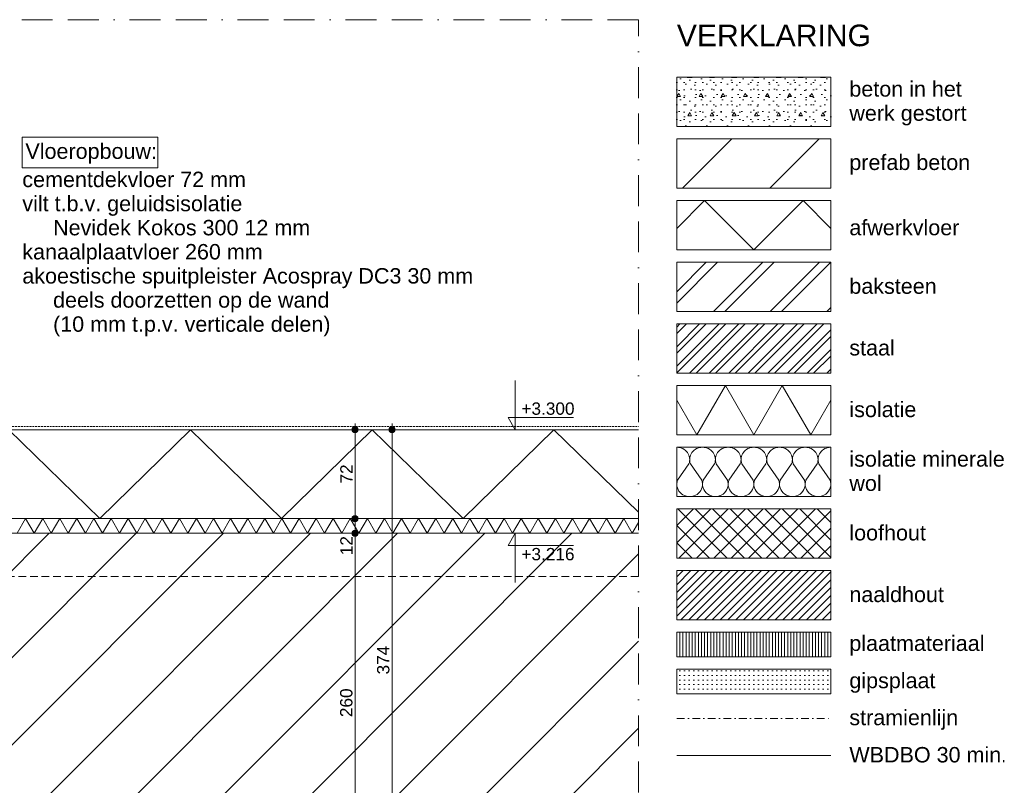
# Model space of a CAD drawing. Extents: x 75 to 2066, y 35 to 1450.
# Tile 3 of 3: x 1253 to 2052, y 829 to 1450. Entities that reach past the tile are written whole.
import ezdxf
from ezdxf.xclip import XClip

# ---------------------------------------------------------------- set-up
doc = ezdxf.new("R2010")
doc.units = 0
doc.header["$MEASUREMENT"] = 0
doc.header["$XCLIPFRAME"] = 0
for name, pattern in [('Streep-punt fijn', [62.5500011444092, 31.30000114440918, -15.625, 0, -15.62500000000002]), ('Streep-streep-punt grof', [437.5, 125, -62.5, 125, -62.5, 0, -62.5]), ('Streeplijn fijn', [11.705999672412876, 7.799999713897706, -3.905999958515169]), ('Streeplijn grof', [46.875, 31.25, -15.625])]:
    doc.linetypes.add(name, pattern=pattern)
doc.layers.add('0 2D arcering', color=7, linetype='Continuous')
doc.styles.add('GENERATED_STYLE_1', font='arial.ttf')
doc.linetypes.add('BRA - 30', pattern='A,0,[2,KLW_AC26_Plan1.Shx,S=0.5539175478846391,R=0,X=0,Y=-8.673617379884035e-19],-55,0', length=55)

# ---------------------------------------------------------------- blocks, each defined once
blk = doc.blocks.new('Drawing_1_1', base_point=(915.0000308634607, 742.5000418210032))
at = {"layer": '0 2D arcering', "linetype": 'Continuous', "lineweight": 0, "true_color": 0x000000}
for points in [[(1522.500030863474, 1117.500041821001), (1522.690332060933, 1116.543333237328), (1523.232263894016, 1115.732274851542), (1524.043322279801, 1115.190343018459), (1525.000030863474, 1115.000041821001), (1525.956739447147, 1115.190343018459), (1526.767797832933, 1115.732274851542), (1527.309729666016, 1116.543333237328), (1527.500030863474, 1117.500041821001), (1527.309729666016, 1118.456750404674), (1526.767797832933, 1119.267808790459), (1525.956739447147, 1119.809740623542), (1525.000030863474, 1120.000041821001), (1524.043322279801, 1119.809740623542), (1523.232263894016, 1119.267808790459), (1522.690332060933, 1118.456750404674)], [(1552.500030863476, 1117.500041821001), (1552.690332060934, 1116.543333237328), (1553.232263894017, 1115.732274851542), (1554.043322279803, 1115.190343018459), (1555.000030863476, 1115.000041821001), (1555.956739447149, 1115.190343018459), (1556.767797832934, 1115.732274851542), (1557.309729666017, 1116.543333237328), (1557.500030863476, 1117.500041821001), (1557.309729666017, 1118.456750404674), (1556.767797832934, 1119.267808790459), (1555.956739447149, 1119.809740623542), (1555.000030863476, 1120.000041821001), (1554.043322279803, 1119.809740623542), (1553.232263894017, 1119.267808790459), (1552.690332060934, 1118.456750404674)], [(1522.500030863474, 1045.500041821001), (1522.690332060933, 1044.543333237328), (1523.232263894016, 1043.732274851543), (1524.043322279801, 1043.19034301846), (1525.000030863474, 1043.000041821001), (1525.956739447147, 1043.19034301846), (1526.767797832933, 1043.732274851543), (1527.309729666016, 1044.543333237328), (1527.500030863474, 1045.500041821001), (1527.309729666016, 1046.456750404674), (1526.767797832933, 1047.26780879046), (1525.956739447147, 1047.809740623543), (1525.000030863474, 1048.000041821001), (1524.043322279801, 1047.809740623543), (1523.232263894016, 1047.26780879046), (1522.690332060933, 1046.456750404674)], [(1522.500030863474, 1033.500041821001), (1522.690332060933, 1032.543333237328), (1523.232263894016, 1031.732274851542), (1524.043322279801, 1031.190343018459), (1525.000030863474, 1031.000041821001), (1525.956739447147, 1031.190343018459), (1526.767797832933, 1031.732274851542), (1527.309729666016, 1032.543333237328), (1527.500030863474, 1033.500041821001), (1527.309729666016, 1034.456750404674), (1526.767797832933, 1035.267808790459), (1525.956739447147, 1035.809740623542), (1525.000030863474, 1036.000041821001), (1524.043322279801, 1035.809740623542), (1523.232263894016, 1035.267808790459), (1522.690332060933, 1034.456750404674)]]:
    blk.add_hatch(color=18, dxfattribs=at).paths.add_polyline_path(points)
h = blk.add_hatch(dxfattribs=at)
h.set_pattern_fill('220_Gewapend_beton___pre_62', color=18, style=0, pattern_type=2)
h.set_pattern_definition([(45, (915.0000308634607, 742.5000418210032), (-35.35533905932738, 35.35533905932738), [])])
h.paths.add_polyline_path([(1755.000033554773, 1033.50003400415), (915.0000250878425, 1033.50003400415), (915.0000250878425, 773.5000492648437), (1755.000033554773, 773.5000492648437)])
at = {"color": 9, "linetype": 'Continuous', "lineweight": 0, "ltscale": 0.2}
for p, q in [((1364.833117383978, 1354.646328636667), (1255.000032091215, 1354.646328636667)), ((1255.000032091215, 1354.646328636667), (1255.000032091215, 1330.003459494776)), ((1364.833117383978, 1330.003459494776), (1364.833117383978, 1354.646328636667)), ((1255.000032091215, 1330.003459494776), (1364.833117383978, 1330.003459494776)), ((1655.000043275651, 1117.500034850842), (1655.000043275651, 1157.500045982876)), ((1655.000043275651, 1117.500034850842), (1649.200021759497, 1127.500031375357)), ((1649.200021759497, 1127.500031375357), (1655.000043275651, 1127.500031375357)), ((1655.000043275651, 1127.500031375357), (1702.32822485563, 1127.500031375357)), ((1244.142947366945, 1117.500059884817), (1317.857238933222, 1045.500044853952)), ((1317.857238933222, 1045.500044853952), (1391.571505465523, 1117.500059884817)), ((1391.571505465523, 1117.500059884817), (1465.2857970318, 1045.500044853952)), ((1465.2857970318, 1045.500044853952), (1539.000063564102, 1117.500059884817)), ((1539.000063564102, 1117.500059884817), (1612.714355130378, 1045.500044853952)), ((1612.714355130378, 1045.500044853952), (1686.428646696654, 1117.500059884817)), ((1655.000043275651, 1117.500034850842), (1647.500039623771, 1117.500034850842)), ((1655.000043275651, 1117.500034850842), (1662.500021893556, 1117.500034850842)), ((1686.428646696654, 1117.500059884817), (1755.000033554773, 1050.523312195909)), ((1250.733416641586, 1033.500059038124), (1257.666751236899, 1045.500044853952)), ((1257.666751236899, 1045.500044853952), (1264.600085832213, 1033.500059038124)), ((1264.600085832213, 1033.500059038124), (1271.533420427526, 1045.500044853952)), ((1271.533420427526, 1045.500044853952), (1278.466755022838, 1033.500059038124)), ((1278.466755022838, 1033.500059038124), (1285.400089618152, 1045.500044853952)), ((1285.400089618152, 1045.500044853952), (1292.333424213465, 1033.500059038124)), ((1292.333424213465, 1033.500059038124), (1299.266758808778, 1045.500044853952)), ((1299.266758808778, 1045.500044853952), (1306.200093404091, 1033.500059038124)), ((1306.200093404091, 1033.500059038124), (1313.133427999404, 1045.500044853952)), ((1313.133427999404, 1045.500044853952), (1320.066762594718, 1033.500059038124)), ((1320.066762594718, 1033.500059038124), (1327.000097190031, 1045.500044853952)), ((1327.000097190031, 1045.500044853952), (1333.933431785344, 1033.500059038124)), ((1333.933431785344, 1033.500059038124), (1340.866766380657, 1045.500044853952)), ((1340.866766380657, 1045.500044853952), (1347.800075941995, 1033.500059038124)), ((1347.800075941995, 1033.500059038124), (1354.733410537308, 1045.500044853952)), ((1354.733410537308, 1045.500044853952), (1361.666745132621, 1033.500059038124)), ((1361.666745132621, 1033.500059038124), (1368.600079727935, 1045.500044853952)), ((1368.600079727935, 1045.500044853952), (1375.533414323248, 1033.500059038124)), ((1375.533414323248, 1033.500059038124), (1382.466748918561, 1045.500044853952)), ((1382.466748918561, 1045.500044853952), (1389.400083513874, 1033.500059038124)), ((1389.400083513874, 1033.500059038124), (1396.333418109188, 1045.500044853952)), ((1396.333418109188, 1045.500044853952), (1403.266752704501, 1033.500059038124)), ((1403.266752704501, 1033.500059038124), (1410.200087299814, 1045.500044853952)), ((1410.200087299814, 1045.500044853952), (1417.133421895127, 1033.500059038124)), ((1417.133421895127, 1033.500059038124), (1424.06675649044, 1045.500044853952)), ((1424.06675649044, 1045.500044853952), (1431.000091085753, 1033.500059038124)), ((1431.000091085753, 1033.500059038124), (1437.933425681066, 1045.500044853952)), ((1437.933425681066, 1045.500044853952), (1444.866735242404, 1033.500059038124)), ((1444.866735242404, 1033.500059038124), (1451.800069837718, 1045.500044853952)), ((1451.800069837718, 1045.500044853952), (1458.733404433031, 1033.500059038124)), ((1458.733404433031, 1033.500059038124), (1465.666739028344, 1045.500044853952)), ((1465.666739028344, 1045.500044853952), (1472.600073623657, 1033.500059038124)), ((1472.600073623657, 1033.500059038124), (1479.53340821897, 1045.500044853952)), ((1479.53340821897, 1045.500044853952), (1486.466742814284, 1033.500059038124)), ((1486.466742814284, 1033.500059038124), (1493.400077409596, 1045.500044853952)), ((1493.400077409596, 1045.500044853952), (1500.333412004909, 1033.500059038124)), ((1500.333412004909, 1033.500059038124), (1507.266746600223, 1045.500044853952)), ((1507.266746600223, 1045.500044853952), (1514.200081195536, 1033.500059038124)), ((1514.200081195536, 1033.500059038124), (1521.133415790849, 1045.500044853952)), ((1521.133415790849, 1045.500044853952), (1528.066750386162, 1033.500059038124)), ((1528.066750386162, 1033.500059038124), (1535.000084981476, 1045.500044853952)), ((1535.000084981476, 1045.500044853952), (1541.933394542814, 1033.500059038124)), ((1541.933394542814, 1033.500059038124), (1548.866729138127, 1045.500044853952)), ((1548.866729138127, 1045.500044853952), (1555.80006373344, 1033.500059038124)), ((1555.80006373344, 1033.500059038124), (1562.733398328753, 1045.500044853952)), ((1562.733398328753, 1045.500044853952), (1569.666732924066, 1033.500059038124)), ((1569.666732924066, 1033.500059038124), (1576.600067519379, 1045.500044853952)), ((1576.600067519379, 1045.500044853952), (1583.533402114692, 1033.500059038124)), ((1583.533402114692, 1033.500059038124), (1590.466736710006, 1045.500044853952)), ((1590.466736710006, 1045.500044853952), (1597.400071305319, 1033.500059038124)), ((1597.400071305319, 1033.500059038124), (1604.333405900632, 1045.500044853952)), ((1604.333405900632, 1045.500044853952), (1611.266740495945, 1033.500059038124)), ((1611.266740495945, 1033.500059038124), (1618.200075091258, 1045.500044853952)), ((1618.200075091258, 1045.500044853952), (1625.133409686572, 1033.500059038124)), ((1625.133409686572, 1033.500059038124), (1632.066744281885, 1045.500044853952)), ((1632.066744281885, 1045.500044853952), (1639.000078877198, 1033.500059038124)), ((1639.000078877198, 1033.500059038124), (1645.933388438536, 1045.500044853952)), ((1645.933388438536, 1045.500044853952), (1652.866723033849, 1033.500059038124)), ((1652.866723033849, 1033.500059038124), (1659.800057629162, 1045.500044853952)), ((1659.800057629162, 1045.500044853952), (1666.733392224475, 1033.500059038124)), ((1666.733392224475, 1033.500059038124), (1673.666726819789, 1045.500044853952)), ((1673.666726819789, 1045.500044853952), (1680.600061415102, 1033.500059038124)), ((1680.600061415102, 1033.500059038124), (1687.533396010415, 1045.500044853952)), ((1687.533396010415, 1045.500044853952), (1694.466730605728, 1033.500059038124)), ((1694.466730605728, 1033.500059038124), (1701.400065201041, 1045.500044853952)), ((1701.400065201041, 1045.500044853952), (1708.333399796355, 1033.500059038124)), ((1708.333399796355, 1033.500059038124), (1715.266734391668, 1045.500044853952)), ((1715.266734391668, 1045.500044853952), (1722.200068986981, 1033.500059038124)), ((1722.200068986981, 1033.500059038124), (1729.133403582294, 1045.500044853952)), ((1729.133403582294, 1045.500044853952), (1736.066738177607, 1033.500059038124)), ((1736.066738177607, 1033.500059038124), (1743.000047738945, 1045.500044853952)), ((1743.000047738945, 1045.500044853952), (1749.933382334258, 1033.500059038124)), ((1749.933382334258, 1033.500059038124), (1755.000008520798, 1042.269210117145)), ((1655.000043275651, 1033.50003400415), (1647.500039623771, 1033.50003400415)), ((1655.000043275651, 1033.50003400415), (1649.200021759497, 1023.500037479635)), ((1655.000043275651, 1033.50003400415), (1662.500021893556, 1033.50003400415)), ((1655.000043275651, 1033.50003400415), (1655.000043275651, 993.500047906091)), ((1649.200021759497, 1023.500037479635), (1655.000043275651, 1023.500037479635)), ((1655.000043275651, 1023.500037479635), (1702.32822485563, 1023.500037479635))]:
    blk.add_line(p, q, dxfattribs=at)
at = {"color": 253, "linetype": 'Streeplijn fijn', "lineweight": 0, "ltscale": 0.2, "true_color": 0x99a3a6}
blk.add_line((1015.000115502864, 1120.000052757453), (1755.000033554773, 1120.000052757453), dxfattribs=at)
at = {"color": 10, "linetype": 'Continuous', "lineweight": 0, "ltscale": 0.2}
for p, q in [((1525.000038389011, 1120.000052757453), (1525.000038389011, 1122.500045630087)), ((1555.000027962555, 1120.000052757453), (1555.000027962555, 1122.500045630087)), ((1522.500020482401, 1117.500034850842), (1515.625040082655, 1117.500034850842)), ((1525.000038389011, 1048.000037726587), (1525.000038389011, 1115.000041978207)), ((1534.375036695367, 1117.500034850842), (1527.500031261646, 1117.500034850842)), ((1552.50003508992, 1117.500034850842), (1545.625029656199, 1117.500034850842)), ((1555.000027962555, 746.0000525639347), (1555.000027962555, 1115.000041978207)), ((1564.375026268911, 1117.500034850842), (1557.50002083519, 1117.500034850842)), ((1522.500020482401, 1045.500044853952), (1515.625040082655, 1045.500044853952)), ((1525.000038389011, 1036.000051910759), (1525.000038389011, 1043.000051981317)), ((1534.375036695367, 1045.500044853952), (1527.500031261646, 1045.500044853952)), ((1522.500020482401, 1033.50003400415), (1515.625040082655, 1033.50003400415)), ((1525.000038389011, 776.0000421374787), (1525.000038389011, 1031.000041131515)), ((1534.375036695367, 1033.50003400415), (1527.500031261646, 1033.50003400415))]:
    blk.add_line(p, q, dxfattribs=at)
at = {"color": 1, "linetype": 'Streeplijn grof', "lineweight": 0, "ltscale": 0.2}
blk.add_line((1755.000033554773, 998.5000586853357), (915.0000250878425, 998.5000586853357), dxfattribs=at)
at = {"color": 9, "linetype": 'Streep-streep-punt grof', "lineweight": 0, "ltscale": 0.2, "flags": 128}
for points in [[(1755.000030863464, 1450.000041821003), (75.00003086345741, 1450.000041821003)], [(1755.000030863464, 35.00004182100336), (1755.000030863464, 1450.000041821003)]]:
    blk.add_lwpolyline(points, dxfattribs=at)
at = {"color": 4, "linetype": 'Continuous', "lineweight": 0, "ltscale": 0.2, "flags": 128}
for points in [[(1755.000030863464, 1117.500041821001), (1023.000116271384, 1117.500041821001), (1023.000116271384, 1045.500041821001), (1755.000030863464, 1045.500041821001)], [(1755.000030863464, 1033.500041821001), (915.0000308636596, 1033.500041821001), (915.0000308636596, 773.500041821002), (1755.000030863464, 773.5000418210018)]]:
    blk.add_lwpolyline(points, dxfattribs=at)
at = {"color": 9, "linetype": 'Continuous', "lineweight": 0, "ltscale": 0.2, "flags": 128}
blk.add_lwpolyline([(1755.000030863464, 1045.500041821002), (1015.000116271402, 1045.500041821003), (1015.000116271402, 1033.500041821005), (1755.000030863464, 1033.500041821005)], dxfattribs=at)
at = {"color": 10, "linetype": 'Continuous', "lineweight": 0, "ltscale": 0.2}
for centre in [(1525.000030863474, 1117.500041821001), (1555.000030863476, 1117.500041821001), (1525.000030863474, 1045.500041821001), (1525.000030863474, 1033.500041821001)]:
    blk.add_circle(centre, 2.5, dxfattribs=at)
at = {"color": 10, "linetype": 'Continuous', "lineweight": 0, "insert": (1255.000030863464, 1193.178449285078), "char_height": 12.50027633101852, "attachment_point": 7, "line_spacing_factor": 0.938130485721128, "style": 'GENERATED_STYLE_1'}
blk.add_mtext('\\A1;{\\pql;\\pt24.959;\\fArial|b0|i0|c0|p0;\\W1.000000;cementdekvloer 72 mm\\P\\pql;\\pt24.959;\\fArial|b0|i0|c0|p0;\\W1.000000;vilt t.b.v. geluidsisolatie\\P\\pql;\\pt24.959;\\fArial|b0|i0|c0|p0;\\W1.000000;^INevidek Kokos 300 12 mm\\P\\pql;\\pt24.959;\\fArial|b0|i0|c0|p0;\\W1.000000;kanaalplaatvloer 260 mm\\P\\pql;\\pt24.959;\\fArial|b0|i0|c0|p0;\\C9;\\W1.000000;akoestische spuitpleister\\fArial|b0|i0|c0|p0;\\W1.000000; \\fArial|b0|i0|c0|p0;\\W1.000000;Acospray DC3 30 mm\\P\\pql;\\pt24.959;\\fArial|b0|i0|c0|p0;\\W1.000000;^I\\fArial|b0|i0|c0|p0;\\W1.000000;deels doorzetten op de wand\\P\\pql;\\pt24.959;\\fArial|b0|i0|c0|p0;\\W1.000000;^I(10 mm t.p.v. verticale delen)}', dxfattribs=at)
at = {"color": 10, "linetype": 'Continuous', "lineweight": 0, "insert": (1257.500030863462, 1333.382382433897), "char_height": 12.5, "attachment_point": 7, "style": 'GENERATED_STYLE_1'}
blk.add_mtext('\\A1;{\\pql;\\fArial|b0|i0|c0|p0;\\W1.000000;Vloeropbouw:}', dxfattribs=at)
at = {"color": 10, "linetype": 'Continuous', "lineweight": 0, "char_height": 10, "width": 42.3282, "attachment_point": 7, "style": 'GENERATED_STYLE_1'}
for s, insert in [('\\A1;{\\pql;\\fArial|b0|i0|c0|p0;\\W1.000000;+3.300}', (1660.00003086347, 1129.500041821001)), ('\\A1;{\\pql;\\fArial|b0|i0|c0|p0;\\W1.000000;+3.216}', (1660.00003086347, 1011.500041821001))]:
    blk.add_mtext(s, dxfattribs=dict(at, insert=insert))
at = {"color": 10, "linetype": 'Continuous', "lineweight": 0, "char_height": 10, "attachment_point": 7, "rotation": 90, "style": 'GENERATED_STYLE_1'}
for s, insert, width in [('\\A1;{\\pql;\\fArial|b0|i0|c0|p0;\\W1.000000;72}', (1523.000030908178, 1073.87279161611), 15.2545), ('\\A1;{\\pql;\\fArial|b0|i0|c0|p0;\\W1.000000;12}', (1523.000030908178, 1015.745541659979), 15.2545), ('\\A1;{\\pql;\\fArial|b0|i0|c0|p0;\\W1.000000;374}', (1553.000030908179, 919.0591915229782), 22.8817), ('\\A1;{\\pql;\\fArial|b0|i0|c0|p0;\\W1.000000;260}', (1523.000030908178, 884.4319415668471), 22.8817)]:
    blk.add_mtext(s, dxfattribs=dict(at, insert=insert, width=width))
blk = doc.blocks.new('Drawing_2_2', base_point=(1786.127450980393, 1450))
at = {"layer": '0 2D arcering', "linetype": 'Continuous', "lineweight": 0, "true_color": 0x000000}
h = blk.add_hatch(dxfattribs=at)
h.set_pattern_fill('215_Gewapend_beton___i_h_DC', color=18, style=0, pattern_type=2)
h.set_pattern_definition([(0, (1786.127450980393, 1450), (0, 31.17691577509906), [3.00000011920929, -15.00000059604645]), (0, (1795.127451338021, 1465.588457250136), (0, 31.17691577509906), [3.00000011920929, -15.00000059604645]), (60.00000000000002, (1786.127450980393, 1450), (-27.0000010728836, 15.58845788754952), [3.00000011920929, -15.00000059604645]), (60.00000000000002, (1804.127451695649, 1450), (-27.0000010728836, 15.58845788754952), [3.00000011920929, -15.00000059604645]), (120, (1789.127451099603, 1450), (27.00000107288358, 15.58845788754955), [3.000000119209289, -15.00000059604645]), (120, (1807.127451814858, 1450), (27.00000107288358, 15.58845788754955), [3.000000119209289, -15.00000059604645]), (0, (1786.127450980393, 1453.000000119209), (0, 6.000000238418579), [0, -6.000000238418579, 0, -9.000000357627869]), (45, (1789.127451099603, 1453.000000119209), (-4.242640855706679, 4.242640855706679), [0, -4.500000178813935, 0, -7.500000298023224])])
h.paths.add_polyline_path([(1786.127450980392, 1363.281212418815), (1911.127450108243, 1363.281212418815), (1911.127450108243, 1403.281220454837), (1786.127450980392, 1403.281220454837)])
h = blk.add_hatch(dxfattribs=at)
h.set_pattern_fill('220_Gewapend_beton___pre_61', color=18, style=0, pattern_type=2)
h.set_pattern_definition([(45, (1786.127450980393, 1450), (-35.35533905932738, 35.35533905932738), [])])
h.paths.add_polyline_path([(1911.127450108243, 1353.281217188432), (1786.127450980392, 1353.281217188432), (1786.127450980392, 1313.281218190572), (1911.127450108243, 1313.281218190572)])
h = blk.add_hatch(dxfattribs=at)
h.set_pattern_fill('145_Baksteen_0002', color=18, style=0, pattern_type=2)
h.set_pattern_definition([(45, (1786.127450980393, 1450), (-22.98096954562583, 22.98096954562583), []), (45, (1781.531257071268, 1454.596193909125), (-22.98096954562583, 22.98096954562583), [])])
h.paths.add_polyline_path([(1911.127450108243, 1253.281219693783), (1786.127450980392, 1253.281219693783), (1786.127450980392, 1213.281220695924), (1911.127450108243, 1213.281220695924)])
h = blk.add_hatch(dxfattribs=at)
h.set_pattern_fill('515_Staal_0002', color=18, style=0, pattern_type=2)
h.set_pattern_definition([(45, (1786.127450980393, 1450), (-7.954951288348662, 7.954951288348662), []), (45, (1783.475800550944, 1452.65165042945), (-7.954951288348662, 7.954951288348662), [])])
h.paths.add_polyline_path([(1911.127450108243, 1203.281216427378), (1786.127450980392, 1203.281216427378), (1786.127450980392, 1163.281217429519), (1911.127450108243, 1163.281217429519)])
h = blk.add_hatch(dxfattribs=at)
h.set_pattern_fill('305_Loofhout__01__0002', color=18, style=0, pattern_type=2)
h.set_pattern_definition([(45, (1786.127450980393, 1450), (-7.071067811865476, 7.071067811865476), []), (135, (1786.127450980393, 1450), (7.071067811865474, 7.071067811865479), [])])
h.paths.add_polyline_path([(1911.127450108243, 1053.281215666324), (1786.127450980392, 1053.281215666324), (1786.127450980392, 1013.281216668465), (1911.127450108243, 1013.281216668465)])
h = blk.add_hatch(dxfattribs=at)
h.set_pattern_fill('310_Naaldhout__01__0002', color=18, style=0, pattern_type=2)
h.set_pattern_definition([(45, (1786.127450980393, 1450), (-3.181980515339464, 3.181980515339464), [])])
h.paths.add_polyline_path([(1786.127450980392, 1003.281212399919), (1786.127450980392, 963.2812134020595), (1911.127450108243, 963.2812134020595), (1911.127450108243, 1003.281212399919)])
h = blk.add_hatch(dxfattribs=at)
h.set_pattern_fill('325_Hout_plaatmateriaal__7F', color=18, style=0, pattern_type=2)
h.set_pattern_definition([(90, (1848.627450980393, 940.781216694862), (-2.5, 0), [])])
h.paths.add_polyline_path([(1786.127450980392, 953.2812181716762), (1786.127450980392, 933.2812186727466), (1911.127450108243, 933.2812186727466), (1911.127450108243, 953.2812181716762)])
h = blk.add_hatch(dxfattribs=at)
h.set_pattern_fill('125_Gipsblokken_0002', color=18, style=0, pattern_type=2)
h.set_pattern_definition([(90, (1848.627450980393, 910.781216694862), (-3.75, 0), [0, -3.75])])
h.paths.add_polyline_path([(1786.127450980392, 923.2812144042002), (1786.127450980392, 903.2812149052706), (1911.127450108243, 903.2812149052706), (1911.127450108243, 923.2812144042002)])
at = {"color": 9, "linetype": 'Continuous', "lineweight": 0, "ltscale": 0.2}
for p, q in [((1786.127450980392, 1280.78121335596), (1808.627451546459, 1303.281213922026)), ((1808.627451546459, 1303.281213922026), (1848.627450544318, 1263.281214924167)), ((1848.627450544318, 1263.281214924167), (1888.627449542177, 1303.281213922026)), ((1888.627449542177, 1303.281213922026), (1911.127450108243, 1280.78121335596)), ((1802.439428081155, 1113.281214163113), (1825.533443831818, 1153.281213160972)), ((1825.533443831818, 1153.281213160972), (1848.627450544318, 1113.281214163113)), ((1848.627450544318, 1113.281214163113), (1871.721457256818, 1153.281213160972)), ((1871.721457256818, 1153.281213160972), (1894.815473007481, 1113.281214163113)), ((1786.127450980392, 1141.534394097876), (1802.439428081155, 1113.281214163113)), ((1894.815473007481, 1113.281214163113), (1911.127450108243, 1141.534394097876)), ((1786.755648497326, 1076.701418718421), (1795.915917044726, 1089.861011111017)), ((1797.172321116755, 1089.861011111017), (1806.332580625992, 1076.701418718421)), ((1807.588984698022, 1076.701418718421), (1816.749253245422, 1089.861011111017)), ((1818.005657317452, 1089.861011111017), (1827.165916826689, 1076.701418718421)), ((1828.422320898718, 1076.701418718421), (1837.582580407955, 1089.861011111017)), ((1838.838984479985, 1089.861011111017), (1847.999253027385, 1076.701418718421)), ((1849.255657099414, 1076.701418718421), (1858.415916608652, 1089.861011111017)), ((1859.672320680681, 1089.861011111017), (1868.832580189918, 1076.701418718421)), ((1870.088984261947, 1076.701418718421), (1879.249252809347, 1089.861011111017)), ((1880.505656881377, 1089.861011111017), (1889.665916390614, 1076.701418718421)), ((1890.922320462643, 1076.701418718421), (1900.082579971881, 1089.861011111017)), ((1901.33898404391, 1089.861011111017), (1910.49925259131, 1076.701418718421))]:
    blk.add_line(p, q, dxfattribs=at)
at = {"color": 1, "linetype": 'Streep-punt fijn', "lineweight": 0, "ltscale": 0.2}
blk.add_line((1786.127450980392, 883.2812154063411), (1911.127450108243, 883.2812154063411), dxfattribs=at)
at = {"color": 1, "linetype": 'BRA - 30', "lineweight": 0, "ltscale": 0.2}
blk.add_line((1786.127450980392, 853.2811935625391), (1911.127450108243, 853.2811935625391), dxfattribs=at)
at = {"color": 4, "linetype": 'Continuous', "lineweight": 0, "ltscale": 0.2, "flags": 128}
for points in [[(1786.127450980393, 1363.281216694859), (1911.127450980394, 1363.281216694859), (1911.127450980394, 1403.281216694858), (1786.127450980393, 1403.281216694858)], [(1786.127450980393, 1403.281216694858), (1786.127450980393, 1363.281216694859)], [(1786.127450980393, 1353.281216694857), (1786.127450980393, 1313.281216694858)], [(1786.127450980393, 1313.281216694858), (1911.127450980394, 1313.281216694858), (1911.127450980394, 1353.281216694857), (1786.127450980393, 1353.281216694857)], [(1786.127450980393, 1263.281216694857), (1911.127450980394, 1263.281216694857), (1911.127450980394, 1303.281216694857), (1786.127450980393, 1303.281216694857)], [(1786.127450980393, 1303.281216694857), (1786.127450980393, 1263.281216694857)], [(1786.127450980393, 1253.281216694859), (1786.127450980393, 1213.28121669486)], [(1786.127450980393, 1213.28121669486), (1911.127450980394, 1213.28121669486), (1911.127450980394, 1253.281216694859), (1786.127450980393, 1253.281216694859)]]:
    blk.add_lwpolyline(points, dxfattribs=at)
at = {"color": 3, "linetype": 'Continuous', "lineweight": 0, "ltscale": 0.2, "flags": 128}
for points in [[(1786.127450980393, 1203.281216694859), (1786.127450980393, 1163.281216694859)], [(1786.127450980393, 1163.281216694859), (1911.127450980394, 1163.281216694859), (1911.127450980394, 1203.281216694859), (1786.127450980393, 1203.281216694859)]]:
    blk.add_lwpolyline(points, dxfattribs=at)
at = {"color": 9, "linetype": 'Continuous', "lineweight": 0, "ltscale": 0.2, "flags": 128}
for points in [[(1786.127450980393, 1113.281216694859), (1911.127450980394, 1113.281216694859), (1911.127450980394, 1153.281216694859), (1786.127450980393, 1153.281216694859)], [(1786.127450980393, 1153.281216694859), (1786.127450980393, 1113.281216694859)], [(1786.127450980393, 1063.281216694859), (1786.127450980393, 1103.281216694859)], [(1786.127450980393, 1103.281216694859), (1911.127450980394, 1103.281216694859), (1911.127450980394, 1063.281216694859), (1786.127450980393, 1063.281216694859)]]:
    blk.add_lwpolyline(points, dxfattribs=at)
at = {"color": 2, "linetype": 'Continuous', "lineweight": 0, "ltscale": 0.2, "flags": 128}
for points in [[(1786.127450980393, 1053.281216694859), (1786.127450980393, 1013.28121669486)], [(1786.127450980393, 1013.28121669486), (1911.127450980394, 1013.28121669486), (1911.127450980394, 1053.281216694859), (1786.127450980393, 1053.281216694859)], [(1786.127450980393, 1003.28121669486), (1786.127450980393, 963.2812166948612)], [(1786.127450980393, 963.2812166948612), (1911.127450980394, 963.2812166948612), (1911.127450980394, 1003.28121669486), (1786.127450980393, 1003.28121669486)], [(1786.127450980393, 953.2812166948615), (1911.127450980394, 953.2812166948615), (1911.127450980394, 933.2812166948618), (1786.127450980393, 933.2812166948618)], [(1786.127450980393, 933.2812166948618), (1786.127450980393, 953.2812166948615)], [(1786.127450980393, 923.2812166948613), (1911.127450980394, 923.2812166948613), (1911.127450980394, 903.2812166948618), (1786.127450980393, 903.2812166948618)], [(1786.127450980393, 903.2812166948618), (1786.127450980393, 923.2812166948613)]]:
    blk.add_lwpolyline(points, dxfattribs=at)
at = {"color": 9, "linetype": 'Continuous', "lineweight": 0, "ltscale": 0.2}
for centre, start_param, end_param in [((1786.127450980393, 1093.281216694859), 5.934119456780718, 7.853981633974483), ((1806.960784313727, 1093.281216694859), 1.570796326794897, 3.490658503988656), ((1806.960784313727, 1093.281216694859), 5.934119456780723, 7.853981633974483), ((1827.79411764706, 1093.281216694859), 1.570796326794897, 3.490658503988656), ((1827.79411764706, 1093.281216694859), 5.934119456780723, 7.853981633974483), ((1848.627450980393, 1093.281216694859), 1.570796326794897, 3.490658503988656), ((1848.627450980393, 1093.281216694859), 5.934119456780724, 7.853981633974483), ((1869.460784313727, 1093.281216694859), 1.570796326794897, 3.490658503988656), ((1869.460784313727, 1093.281216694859), 5.934119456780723, 7.853981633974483), ((1890.29411764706, 1093.281216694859), 1.570796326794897, 3.490658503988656), ((1890.29411764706, 1093.281216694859), 5.934119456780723, 7.853981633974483), ((1911.127450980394, 1093.281216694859), 1.570796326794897, 3.490658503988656), ((1796.54411764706, 1073.281216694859), 3.141592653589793, 6.632251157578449), ((1796.54411764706, 1073.281216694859), 2.79252680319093, 3.141592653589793), ((1817.377450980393, 1073.281216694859), 2.792526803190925, 6.632251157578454), ((1838.210784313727, 1073.281216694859), 2.792526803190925, 6.632251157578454), ((1859.04411764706, 1073.281216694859), 2.792526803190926, 6.632251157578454), ((1879.877450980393, 1073.281216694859), 2.792526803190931, 6.632251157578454), ((1900.710784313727, 1073.281216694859), 2.79252680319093, 6.632251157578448)]:
    blk.add_ellipse(centre, major_axis=(10.41666666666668, 0), ratio=0.9599999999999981, start_param=start_param, end_param=end_param, dxfattribs=at)
at = {"color": 10, "linetype": 'Continuous', "lineweight": 0, "style": 'GENERATED_STYLE_1'}
for s, insert, char_height, attachment_point in [('\\A1;{\\pql;\\fArial|b0|i0|c0|p0;\\W1.000000;VERKLARING}', (1786.127450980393, 1446.000001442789), 17.5, 1), ('\\A1;{\\pql;\\fArial|b0|i0|c0|p0;\\W1.000000;prefab beton}', (1926.127450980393, 1324.338730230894), 12.5, 7), ('\\A1;{\\pql;\\fArial|b0|i0|c0|p0;\\W1.000000;afwerkvloer}', (1926.127450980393, 1275.044645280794), 12.5, 7), ('\\A1;{\\pql;\\fArial|b0|i0|c0|p0;\\W1.000000;baksteen}', (1926.127450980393, 1227.544645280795), 12.5, 7), ('\\A1;{\\pql;\\fArial|b0|i0|c0|p0;\\W1.000000;staal}', (1926.127450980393, 1177.544617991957), 12.5, 7), ('\\A1;{\\pql;\\fArial|b0|i0|c0|p0;\\W1.000000;isolatie}', (1926.127450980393, 1127.544645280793), 12.5, 7), ('\\A1;{\\pql;\\fArial|b0|i0|c0|p0;\\W1.000000;loofhout}', (1926.127450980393, 1027.544645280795), 12.5, 7), ('\\A1;{\\pql;\\fArial|b0|i0|c0|p0;\\W1.000000;naaldhout}', (1926.127450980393, 977.5446452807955), 12.5, 7), ('\\A1;{\\pql;\\fArial|b0|i0|c0|p0;\\W1.000000;plaatmateriaal}', (1926.127450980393, 934.3387302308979), 12.5, 7), ('\\A1;{\\pql;\\fArial|b0|i0|c0|p0;\\W1.000000;gips\\fArial|b0|i0|c0|p0;\\W1.000000;plaat}', (1926.127450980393, 904.1378026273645), 12.5, 7), ('\\A1;{\\pql;\\fArial|b0|i0|c0|p0;\\W1.000000;stramienlijn}', (1926.127450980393, 874.1378374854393), 12.5, 7), ('\\A1;{\\pql;\\fArial|b0|i0|c0|p0;\\W1.000000;WBDBO 30 min.}', (1926.127450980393, 847.5278819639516), 12.5, 7)]:
    blk.add_mtext(s, dxfattribs=dict(at, insert=insert, char_height=char_height, attachment_point=attachment_point))
at = {"color": 10, "linetype": 'Continuous', "lineweight": 0, "char_height": 12.5, "attachment_point": 4, "style": 'GENERATED_STYLE_1'}
for s, insert, line_spacing_factor in [('\\A1;{\\pql;\\fArial|b0|i0|c0|p0;\\W1.000000;beton in het \\P\\pql;\\fArial|b0|i0|c0|p0;\\W1.000000;werk gestort}', (1926.127450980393, 1382.191725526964), 0.9403834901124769), ('\\A1;{\\pql;\\fArial|b0|i0|c0|p0;\\W1.000000;isolatie minerale\\P\\pql;\\fArial|b0|i0|c0|p0;\\W1.000000;wol}', (1926.127450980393, 1083.895057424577), 0.9428974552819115)]:
    blk.add_mtext(s, dxfattribs=dict(at, insert=insert, line_spacing_factor=line_spacing_factor))

msp = doc.modelspace()

# ---------------------------------------------------------------- block references
at = {"color": 4, "linetype": 'Continuous', "lineweight": 0, "ltscale": 0.2}
ref = msp.add_blockref('Drawing_1_1', (915.0000308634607, 742.5000418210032), dxfattribs=at)
XClip(ref).set_block_clipping_path([(75.00001662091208, 35.00004182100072), (1755.000033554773, 1450.000048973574)])
ref = msp.add_blockref('Drawing_2_2', (1786.127450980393, 1450), dxfattribs=at)
XClip(ref).set_block_clipping_path([(1786.127450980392, 843.4597291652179), (2051.869708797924, 1450)])

doc.saveas('drawing.dxf')
